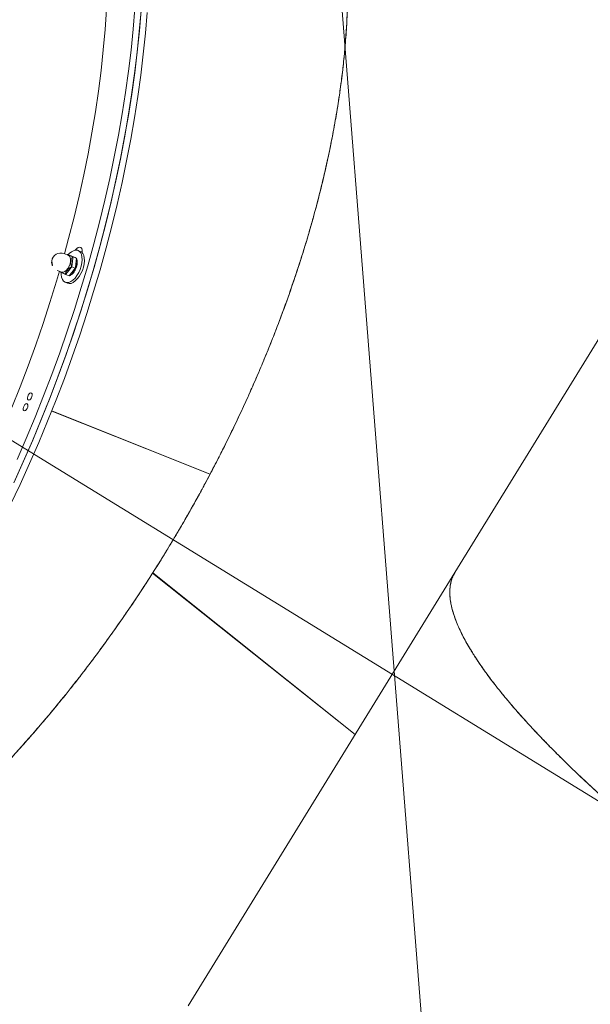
# Model space of a CAD drawing. Extents: x 5459245 to 5462690, y 5971016 to 5972523.
# Tile 51 of 198: x 5462442.627 to 5462442.923, y 5972214.261 to 5972214.771. Entities that reach past the tile are written whole.
import ezdxf

# ---------------------------------------------------------------- set-up
doc = ezdxf.new("R2010")
doc.units = 0
doc.layers.add('A_MAŁA ARCHITEKTURA', color=195, linetype='CONTINUOUS', lineweight=9)
doc.layers.add('ADT CCTV', color=102, linetype='CONTINUOUS')

# ---------------------------------------------------------------- blocks, each defined once
blk = doc.blocks.new('MEGA')
at = {"layer": 'A_MAŁA ARCHITEKTURA'}
for p, q in [((5462444.561155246, 5972220.614950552), (5462444.561155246, 5972216.379421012)), ((5462444.658154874, 5972218.860167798), (5462444.657732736, 5972218.862603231)), ((5462444.6485281, 5972218.861007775), (5462444.648950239, 5972218.858572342)), ((5462444.648796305, 5972218.859460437), (5462444.648676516, 5972218.859314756)), ((5462444.658384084, 5972218.860798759), (5462444.658395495, 5972218.860759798)), ((5462444.658395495, 5972218.860759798), (5462444.65872879, 5972218.858836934)), ((5462444.658697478, 5972218.857797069), (5462444.659030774, 5972218.855874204)), ((5462444.663132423, 5972218.856035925), (5462444.662915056, 5972218.857289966)), ((5462444.645436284, 5972218.854260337), (5462444.645653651, 5972218.853006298)), ((5462444.64899944, 5972218.856308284), (5462444.64933273, 5972218.854385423)), ((5462444.64933273, 5972218.854385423), (5462444.649353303, 5972218.854348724)), ((5462444.653999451, 5972218.855571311), (5462444.654332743, 5972218.853648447)), ((5462444.663317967, 5972218.85496546), (5462444.663132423, 5972218.856035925)), ((5462444.663597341, 5972218.855118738), (5462444.663282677, 5972218.855169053)), ((5462444.663282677, 5972218.855169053), (5462444.663597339, 5972218.855118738)), ((5462444.600057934, 5972218.738367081), (5462444.584990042, 5972218.825297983)), ((5462444.599945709, 5972218.739401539), (5462444.585055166, 5972218.825309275)), ((5462444.600124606, 5972218.738371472), (5462444.585055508, 5972218.825309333)), ((5462444.524640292, 5972218.603746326), (5462444.540872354, 5972218.736878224)), ((5462444.524706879, 5972218.603746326), (5462444.540939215, 5972218.736880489)), ((5462444.52470723, 5972218.603746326), (5462444.540939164, 5972218.736877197)), ((5462444.540750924, 5972218.735336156), (5462444.540668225, 5972218.735204)), ((5462444.540793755, 5972218.735687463), (5462444.54071109, 5972218.735555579)), ((5462444.540807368, 5972218.73579911), (5462444.54072467, 5972218.735666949)), ((5462444.599945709, 5972218.739401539), (5462444.600124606, 5972218.738371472)), ((5462444.623119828, 5972218.603746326), (5462444.359672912, 5972218.603746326)), ((5462444.894516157, 5972218.603746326), (5462444.623120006, 5972218.603746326))]:
    blk.add_line(p, q, dxfattribs=at)
at = {"layer": 'A_MAŁA ARCHITEKTURA', "flags": 128}
for points in [[(5462444.554200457, 5972218.827439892), (5462444.56598199, 5972218.829106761), (5462444.577747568, 5972218.830956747), (5462444.589487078, 5972218.832988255), (5462444.601190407, 5972218.835199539), (5462444.612847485, 5972218.837588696), (5462444.624448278, 5972218.84015367), (5462444.63598281, 5972218.842892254), (5462444.647441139, 5972218.845802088), (5462444.658813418, 5972218.84888067), (5462444.67008985, 5972218.852125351), (5462444.681260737, 5972218.855533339), (5462444.692316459, 5972218.8591017), (5462444.703247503, 5972218.86282736), (5462444.714044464, 5972218.866707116), (5462444.724698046, 5972218.870737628), (5462444.735199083, 5972218.874915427), (5462444.745538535, 5972218.879236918), (5462444.755707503, 5972218.883698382), (5462444.76569724, 5972218.888295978), (5462444.775499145, 5972218.893025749), (5462444.78510478, 5972218.897883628)], [(5462444.542992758, 5972218.822613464), (5462444.554780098, 5972218.824095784), (5462444.56656163, 5972218.82576265), (5462444.578327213, 5972218.827612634), (5462444.590066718, 5972218.829644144), (5462444.601770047, 5972218.831855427), (5462444.613427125, 5972218.834244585), (5462444.625027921, 5972218.836809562), (5462444.63656245, 5972218.839548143), (5462444.648020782, 5972218.842457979), (5462444.65939306, 5972218.845536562), (5462444.67066949, 5972218.848781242), (5462444.681840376, 5972218.852189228), (5462444.692896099, 5972218.855757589), (5462444.703827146, 5972218.85948325), (5462444.714624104, 5972218.863363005), (5462444.725277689, 5972218.867393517), (5462444.735778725, 5972218.871571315), (5462444.746118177, 5972218.875892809), (5462444.756287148, 5972218.880354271), (5462444.76627688, 5972218.884951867), (5462444.776078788, 5972218.889681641), (5462444.785684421, 5972218.894539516)], [(5462444.786023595, 5972218.89471525), (5462444.77642512, 5972218.889852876), (5462444.766630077, 5972218.885118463), (5462444.7566469, 5972218.880516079), (5462444.74648418, 5972218.876049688), (5462444.736150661, 5972218.871723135), (5462444.725655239, 5972218.867540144), (5462444.715006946, 5972218.863504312), (5462444.704214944, 5972218.859619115), (5462444.693288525, 5972218.855887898), (5462444.68223709, 5972218.852313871), (5462444.671070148, 5972218.848900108), (5462444.659797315, 5972218.845649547), (5462444.648428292, 5972218.842564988), (5462444.636972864, 5972218.839649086), (5462444.625440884, 5972218.836904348), (5462444.613842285, 5972218.834333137), (5462444.602187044, 5972218.831937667), (5462444.590485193, 5972218.829719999), (5462444.578746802, 5972218.827682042), (5462444.566981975, 5972218.825825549), (5462444.555200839, 5972218.824152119), (5462444.543413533, 5972218.822663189)], [(5462444.786603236, 5972218.891371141), (5462444.77700476, 5972218.886508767), (5462444.76720972, 5972218.881774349), (5462444.757226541, 5972218.877171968), (5462444.747063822, 5972218.872705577), (5462444.736730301, 5972218.868379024), (5462444.726234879, 5972218.864196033), (5462444.715586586, 5972218.860160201), (5462444.704794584, 5972218.856275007), (5462444.693868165, 5972218.852543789), (5462444.68281673, 5972218.848969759), (5462444.671649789, 5972218.845555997), (5462444.660376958, 5972218.842305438), (5462444.649007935, 5972218.839220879), (5462444.637552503, 5972218.836304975), (5462444.626020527, 5972218.833560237), (5462444.614421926, 5972218.830989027), (5462444.602766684, 5972218.828593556), (5462444.591064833, 5972218.826375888), (5462444.579326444, 5972218.82433793), (5462444.567561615, 5972218.822481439), (5462444.555780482, 5972218.820808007), (5462444.543993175, 5972218.819319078), (5462444.532209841, 5972218.818015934)], [(5462444.657774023, 5972218.862365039), (5462444.665626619, 5972218.864681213), (5462444.676484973, 5972218.86805301), (5462444.687223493, 5972218.87158623), (5462444.697832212, 5972218.875277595), (5462444.708301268, 5972218.879123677), (5462444.718620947, 5972218.883120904), (5462444.728781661, 5972218.887265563), (5462444.738773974, 5972218.891553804), (5462444.74858861, 5972218.895981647), (5462444.75821645, 5972218.900544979), (5462444.767648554, 5972218.905239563), (5462444.776876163, 5972218.910061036)], [(5462444.575674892, 5972218.843861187), (5462444.587121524, 5972218.845842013), (5462444.598531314, 5972218.848004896), (5462444.609893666, 5972218.850347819), (5462444.621198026, 5972218.85286861), (5462444.632433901, 5972218.855564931), (5462444.64359085, 5972218.858434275), (5462444.648733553, 5972218.859822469)], [(5462444.658415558, 5972218.860420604), (5462444.659148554, 5972218.860269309), (5462444.660502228, 5972218.85982227), (5462444.661596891, 5972218.859209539), (5462444.662387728, 5972218.858456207), (5462444.662842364, 5972218.857593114), (5462444.662942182, 5972218.856655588), (5462444.662683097, 5972218.855682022), (5462444.662075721, 5972218.854712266), (5462444.661144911, 5972218.853786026), (5462444.659928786, 5972218.85294122), (5462444.658477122, 5972218.852212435), (5462444.656849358, 5972218.85162951), (5462444.655112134, 5972218.851216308), (5462444.653336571, 5972218.850989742), (5462444.651595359, 5972218.850959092), (5462444.649959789, 5972218.851125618), (5462444.648496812, 5972218.85148249), (5462444.64726633, 5972218.852015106), (5462444.646318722, 5972218.852701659), (5462444.645692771, 5972218.853514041), (5462444.645414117, 5972218.854418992), (5462444.645494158, 5972218.855379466), (5462444.645929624, 5972218.856356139), (5462444.646702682, 5972218.857309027), (5462444.647781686, 5972218.858199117), (5462444.648666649, 5972218.858748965)], [(5462444.648950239, 5972218.858572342), (5462444.648982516, 5972218.858432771), (5462444.649361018, 5972218.857804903), (5462444.650079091, 5972218.857303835), (5462444.651078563, 5972218.85697016), (5462444.652278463, 5972218.856830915), (5462444.653581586, 5972218.856897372), (5462444.654882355, 5972218.857164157), (5462444.656075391, 5972218.857609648), (5462444.657064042, 5972218.858197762), (5462444.657768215, 5972218.858880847), (5462444.658130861, 5972218.859603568), (5462444.658154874, 5972218.860167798)], [(5462444.663052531, 5972218.854838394), (5462444.663272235, 5972218.854942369), (5462444.664160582, 5972218.855512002), (5462444.66474079, 5972218.856167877), (5462444.66495607, 5972218.85684579), (5462444.664785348, 5972218.857479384), (5462444.664245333, 5972218.85800664), (5462444.663388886, 5972218.858375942), (5462444.662312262, 5972218.858550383)], [(5462444.663132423, 5972218.856035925), (5462444.663159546, 5972218.855401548), (5462444.662900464, 5972218.85442798), (5462444.662293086, 5972218.853458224), (5462444.661362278, 5972218.852531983), (5462444.66014615, 5972218.85168718), (5462444.658694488, 5972218.850958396), (5462444.657066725, 5972218.850375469), (5462444.655329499, 5972218.849962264), (5462444.653553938, 5972218.849735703), (5462444.651812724, 5972218.849705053), (5462444.650177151, 5972218.849871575), (5462444.648714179, 5972218.850228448), (5462444.647483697, 5972218.850761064), (5462444.646536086, 5972218.851447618), (5462444.645910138, 5972218.85226), (5462444.645653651, 5972218.853006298)], [(5462444.663132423, 5972218.856035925), (5462444.663159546, 5972218.855401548), (5462444.662900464, 5972218.85442798), (5462444.662293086, 5972218.853458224), (5462444.661362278, 5972218.852531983), (5462444.66014615, 5972218.85168718), (5462444.658694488, 5972218.850958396), (5462444.657066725, 5972218.850375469), (5462444.655329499, 5972218.849962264), (5462444.653553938, 5972218.849735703), (5462444.651812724, 5972218.849705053), (5462444.650177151, 5972218.849871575), (5462444.648714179, 5972218.850228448), (5462444.647483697, 5972218.850761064), (5462444.646536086, 5972218.851447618), (5462444.645910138, 5972218.85226), (5462444.645653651, 5972218.853006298)], [(5462444.577673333, 5972218.837350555), (5462444.578030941, 5972218.837030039), (5462444.578622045, 5972218.836839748), (5462444.579356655, 5972218.836808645), (5462444.580122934, 5972218.836941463), (5462444.580804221, 5972218.837217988), (5462444.581296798, 5972218.837596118), (5462444.581525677, 5972218.838018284), (5462444.581456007, 5972218.838420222), (5462444.581098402, 5972218.838740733), (5462444.580507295, 5972218.838931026), (5462444.579772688, 5972218.838962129), (5462444.579006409, 5972218.838829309), (5462444.578325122, 5972218.838552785), (5462444.577832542, 5972218.838174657), (5462444.577603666, 5972218.837752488), (5462444.577673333, 5972218.837350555)], [(5462444.583565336, 5972218.838370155), (5462444.583922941, 5972218.838049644), (5462444.584514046, 5972218.837859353), (5462444.585248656, 5972218.837828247), (5462444.586014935, 5972218.837961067), (5462444.586696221, 5972218.838237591), (5462444.587188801, 5972218.838615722), (5462444.587417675, 5972218.839037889), (5462444.587348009, 5972218.839439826), (5462444.5869904, 5972218.839760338), (5462444.586399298, 5972218.839950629), (5462444.585664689, 5972218.839981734), (5462444.584898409, 5972218.839848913), (5462444.58421712, 5972218.839572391), (5462444.583724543, 5972218.83919426), (5462444.583495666, 5972218.838772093), (5462444.583565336, 5972218.838370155)]]:
    blk.add_lwpolyline(points, dxfattribs=at)
at = {"layer": 'A_MAŁA ARCHITEKTURA'}
for radius, start, end in [(0.00467094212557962, 115.3499041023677, 189.833479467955), (0.00467094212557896, 9.833479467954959, 115.3499041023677)]:
    blk.add_arc((5462444.65313042, 5972218.861805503), radius, start, end, dxfattribs=at)
for points, knots in [([(5462444.600124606, 5972218.738371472), (5462444.60438219, 5972218.738673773), (5462444.612571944, 5972218.739255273), (5462444.624312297, 5972218.740346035), (5462444.635724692, 5972218.741573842), (5462444.647274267, 5972218.743007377), (5462444.659073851, 5972218.744677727), (5462444.671031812, 5972218.746582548), (5462444.681681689, 5972218.748473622), (5462444.691181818, 5972218.750314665), (5462444.69923522, 5972218.751981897), (5462444.707080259, 5972218.75370956), (5462444.714716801, 5972218.755491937), (5462444.722145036, 5972218.757323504), (5462444.729365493, 5972218.759198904), (5462444.736379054, 5972218.761112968), (5462444.745302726, 5972218.763666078), (5462444.756008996, 5972218.766938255), (5462444.768328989, 5972218.771027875), (5462444.780142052, 5972218.775268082), (5462444.79144829, 5972218.77964035), (5462444.802463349, 5972218.784215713), (5462444.81309473, 5972218.788957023), (5462444.823360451, 5972218.793867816), (5462444.83309042, 5972218.798848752), (5462444.84238534, 5972218.803935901), (5462444.851245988, 5972218.809117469), (5462444.861673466, 5972218.81563094), (5462444.873319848, 5972218.82358932), (5462444.885729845, 5972218.833107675), (5462444.897057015, 5972218.842894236), (5462444.907362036, 5972218.852992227), (5462444.916616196, 5972218.863390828), (5462444.924742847, 5972218.87400667), (5462444.931742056, 5972218.884823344), (5462444.937595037, 5972218.895823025), (5462444.942279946, 5972218.906986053), (5462444.9457606, 5972218.918219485), (5462444.948047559, 5972218.929515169), (5462444.949102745, 5972218.940849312), (5462444.94903182, 5972218.952152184), (5462444.947962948, 5972218.959629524), (5462444.947431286, 5972218.963348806)], [0, 0, 0, 0, 0.02139725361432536, 0.04115908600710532, 0.05928546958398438, 0.0792789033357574, 0.1000592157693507, 0.1198732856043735, 0.141167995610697, 0.1556783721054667, 0.1699332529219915, 0.1839326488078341, 0.1976765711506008, 0.2111650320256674, 0.2243980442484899, 0.2373756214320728, 0.2500977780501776, 0.2744275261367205, 0.2983037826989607, 0.3217266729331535, 0.3446963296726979, 0.3672128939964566, 0.3906126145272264, 0.4130707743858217, 0.4352577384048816, 0.4571736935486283, 0.4788188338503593, 0.5001933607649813, 0.5365127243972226, 0.5723564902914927, 0.6077258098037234, 0.6433164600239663, 0.6792622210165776, 0.7149141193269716, 0.7502736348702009, 0.786185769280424, 0.8219481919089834, 0.8575625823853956, 0.8931886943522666, 0.9289247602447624, 0.9646466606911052, 1, 1, 1, 1]), ([(5462444.188061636, 5972218.895424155), (5462444.188267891, 5972218.894761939), (5462444.189486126, 5972218.89085059), (5462444.192616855, 5972218.883783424), (5462444.197469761, 5972218.874303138), (5462444.203280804, 5972218.865002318), (5462444.209936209, 5972218.85588092), (5462444.217502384, 5972218.846903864), (5462444.225592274, 5972218.838488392), (5462444.234082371, 5972218.830617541), (5462444.242861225, 5972218.823269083), (5462444.252348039, 5972218.8160753), (5462444.262447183, 5972218.809121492), (5462444.271852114, 5972218.803224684), (5462444.280312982, 5972218.798304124), (5462444.287745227, 5972218.794229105), (5462444.295475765, 5972218.790234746), (5462444.303504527, 5972218.786327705), (5462444.311830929, 5972218.782514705), (5462444.320974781, 5972218.778578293), (5462444.33102003, 5972218.774541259), (5462444.342053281, 5972218.770435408), (5462444.353578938, 5972218.766477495), (5462444.365596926, 5972218.762684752), (5462444.377794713, 5972218.759164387), (5462444.388704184, 5972218.756291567), (5462444.398195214, 5972218.753978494), (5462444.406497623, 5972218.752082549), (5462444.415054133, 5972218.750259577), (5462444.423864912, 5972218.748517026), (5462444.43292955, 5972218.746862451), (5462444.442247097, 5972218.745303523), (5462444.45288945, 5972218.743684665), (5462444.465027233, 5972218.74205332), (5462444.478163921, 5972218.740556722), (5462444.491216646, 5972218.739323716), (5462444.504324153, 5972218.738325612), (5462444.518317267, 5972218.737527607), (5462444.530055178, 5972218.737098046), (5462444.538608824, 5972218.736910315), (5462444.543522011, 5972218.736837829), (5462444.548061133, 5972218.736797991), (5462444.552954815, 5972218.736785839), (5462444.558483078, 5972218.73681167), (5462444.564641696, 5972218.736889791), (5462444.571942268, 5972218.73704703), (5462444.579786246, 5972218.737300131), (5462444.587576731, 5972218.737642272), (5462444.594206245, 5972218.737995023), (5462444.598235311, 5972218.738251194), (5462444.600057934, 5972218.738367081)], [0, 0, 0, 0, 0.006756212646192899, 0.03990528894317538, 0.07315297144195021, 0.1059347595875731, 0.1389285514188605, 0.1721354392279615, 0.2055564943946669, 0.2347236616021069, 0.264174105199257, 0.2939084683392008, 0.3239273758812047, 0.353398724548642, 0.3724341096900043, 0.3916533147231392, 0.4110564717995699, 0.4306437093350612, 0.4504151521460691, 0.47037092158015, 0.4941281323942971, 0.5183251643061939, 0.5429621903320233, 0.5680393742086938, 0.5935568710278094, 0.6176132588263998, 0.6334642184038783, 0.6496301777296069, 0.6661111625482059, 0.6829071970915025, 0.7000183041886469, 0.7174445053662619, 0.7351858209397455, 0.7592138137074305, 0.7843218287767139, 0.806867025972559, 0.8298669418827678, 0.8548087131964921, 0.8816923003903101, 0.8923361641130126, 0.9002309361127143, 0.9077583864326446, 0.9164024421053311, 0.926163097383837, 0.9370403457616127, 0.9490141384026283, 0.964820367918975, 0.9785867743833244, 0.9903133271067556, 1, 1, 1, 1]), ([(5462444.648670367, 5972218.859319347), (5462444.648668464, 5972218.859323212), (5462444.648649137, 5972218.859362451), (5462444.648682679, 5972218.858903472), (5462444.648754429, 5972218.858172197), (5462444.6488742, 5972218.857201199), (5462444.648948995, 5972218.856652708), (5462444.648991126, 5972218.856365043), (5462444.64899944, 5972218.856308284)], [0, 0, 0, 0, 0.022859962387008, 0.2321821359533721, 0.6611058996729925, 0.8359964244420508, 0.9676409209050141, 1, 1, 1, 1]), ([(5462444.653999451, 5972218.855571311), (5462444.653999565, 5972218.855571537), (5462444.654092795, 5972218.855756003), (5462444.654416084, 5972218.856212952), (5462444.655179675, 5972218.856862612), (5462444.656385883, 5972218.857536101), (5462444.657620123, 5972218.857989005), (5462444.658448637, 5972218.857923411), (5462444.658675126, 5972218.857808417), (5462444.658697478, 5972218.857797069)], [0, 0, 0, 0, 0.0001261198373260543, 0.1030767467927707, 0.271582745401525, 0.500685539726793, 0.8337081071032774, 0.9835869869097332, 1, 1, 1, 1]), ([(5462444.658376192, 5972218.860801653), (5462444.658340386, 5972218.860839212), (5462444.658234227, 5972218.860950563), (5462444.658093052, 5972218.861018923), (5462444.657999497, 5972218.861064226)], [0, 0, 0, 0, 0.3373035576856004, 1, 1, 1, 1]), ([(5462444.658697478, 5972218.857797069), (5462444.658663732, 5972218.858033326), (5462444.658578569, 5972218.858629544), (5462444.658454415, 5972218.859649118), (5462444.658377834, 5972218.860408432), (5462444.65835165, 5972218.860825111), (5462444.658369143, 5972218.860805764), (5462444.658374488, 5972218.860799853)], [0, 0, 0, 0, 0.1337143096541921, 0.3374406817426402, 0.7548980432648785, 0.9251132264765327, 0.9999999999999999, 0.9999999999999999, 0.9999999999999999, 0.9999999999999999]), ([(5462444.65872879, 5972218.858836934), (5462444.658762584, 5972218.858600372), (5462444.658847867, 5972218.858003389), (5462444.658970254, 5972218.856995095), (5462444.659058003, 5972218.856164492), (5462444.659063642, 5972218.85590715), (5462444.659065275, 5972218.855832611)], [0, 0, 0, 0, 0.1445383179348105, 0.3647560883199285, 0.8160061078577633, 1, 1, 1, 1]), ([(5462444.906431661, 5972218.852400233), (5462444.904137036, 5972218.850024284), (5462444.898575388, 5972218.844265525), (5462444.888491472, 5972218.835411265), (5462444.876359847, 5972218.825812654), (5462444.863256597, 5972218.81662316), (5462444.849267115, 5972218.807833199), (5462444.834368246, 5972218.799433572), (5462444.821193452, 5972218.79277466), (5462444.810392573, 5972218.787744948), (5462444.802350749, 5972218.784192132), (5462444.79416615, 5972218.780761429), (5462444.78569967, 5972218.777399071), (5462444.776950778, 5972218.774112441), (5462444.767919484, 5972218.770909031), (5462444.758751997, 5972218.767845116), (5462444.747990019, 5972218.764459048), (5462444.73543043, 5972218.760798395), (5462444.720703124, 5972218.756907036), (5462444.705176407, 5972218.753225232), (5462444.691543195, 5972218.750360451), (5462444.68016701, 5972218.748202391), (5462444.671226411, 5972218.74663079), (5462444.662086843, 5972218.745150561), (5462444.652952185, 5972218.743799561), (5462444.643945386, 5972218.742589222), (5462444.635022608, 5972218.741504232), (5462444.625784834, 5972218.740500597), (5462444.616813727, 5972218.73964682), (5462444.609358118, 5972218.739029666), (5462444.603463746, 5972218.738593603), (5462444.598413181, 5972218.738254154), (5462444.592994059, 5972218.737929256), (5462444.587206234, 5972218.737627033), (5462444.58085251, 5972218.737347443), (5462444.573977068, 5972218.737107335), (5462444.566773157, 5972218.736927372), (5462444.55989286, 5972218.736823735), (5462444.553746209, 5972218.736786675), (5462444.54859387, 5972218.736795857), (5462444.544435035, 5972218.736828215), (5462444.541994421, 5972218.736862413), (5462444.540939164, 5972218.736877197)], [0, 0, 0, 0, 0.03362002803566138, 0.08148728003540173, 0.1299928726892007, 0.1788088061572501, 0.2260938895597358, 0.2743026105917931, 0.3234361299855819, 0.3471208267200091, 0.3699361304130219, 0.3930769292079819, 0.4165433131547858, 0.4403353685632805, 0.4644531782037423, 0.488896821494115, 0.5125192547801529, 0.5478432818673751, 0.5844322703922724, 0.6222863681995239, 0.6614057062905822, 0.6824378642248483, 0.703122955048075, 0.7244620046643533, 0.7464550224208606, 0.7666941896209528, 0.7867918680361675, 0.8079069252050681, 0.8300393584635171, 0.8480660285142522, 0.8586748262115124, 0.8701032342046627, 0.8823512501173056, 0.8954188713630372, 0.9093060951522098, 0.9253492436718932, 0.9419145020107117, 0.9580024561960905, 0.9718550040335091, 0.9834721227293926, 0.9928537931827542, 1, 1, 1, 1]), ([(5462444.64899944, 5972218.856308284), (5462444.649146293, 5972218.856418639), (5462444.649516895, 5972218.856697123), (5462444.650708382, 5972218.856794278), (5462444.652023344, 5972218.856610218), (5462444.653218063, 5972218.856153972), (5462444.653743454, 5972218.855818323), (5462444.653957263, 5972218.855612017), (5462444.653999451, 5972218.855571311)], [0, 0, 0, 0, 0.1232693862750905, 0.3110819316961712, 0.6959301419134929, 0.8528491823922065, 0.9709660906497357, 1, 1, 1, 1]), ([(5462444.649342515, 5972218.854338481), (5462444.649354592, 5972218.854325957), (5462444.649591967, 5972218.854079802), (5462444.650136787, 5972218.853788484), (5462444.650713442, 5972218.853601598), (5462444.650968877, 5972218.853518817)], [0, 0, 0, 0, 0.02899278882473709, 0.5698846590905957, 1, 1, 1, 1]), ([(5462444.654332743, 5972218.853648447), (5462444.65418589, 5972218.853538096), (5462444.653815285, 5972218.85325961), (5462444.652623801, 5972218.853162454), (5462444.65130884, 5972218.853346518), (5462444.650114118, 5972218.853802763), (5462444.649588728, 5972218.854138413), (5462444.649374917, 5972218.854344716), (5462444.64933273, 5972218.854385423)], [0, 0, 0, 0, 0.1232693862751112, 0.3110819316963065, 0.6959301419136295, 0.8528491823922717, 0.9709660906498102, 1, 1, 1, 1]), ([(5462444.650968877, 5972218.853518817), (5462444.651063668, 5972218.853483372), (5462444.651530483, 5972218.85330882), (5462444.652494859, 5972218.853211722), (5462444.653555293, 5972218.853185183), (5462444.654176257, 5972218.853297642), (5462444.654351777, 5972218.853329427)], [0, 0, 0, 0, 0.09562735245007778, 0.4709287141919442, 0.8504541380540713, 1, 1, 1, 1]), ([(5462444.654351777, 5972218.853329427), (5462444.654620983, 5972218.853366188), (5462444.655339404, 5972218.853464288), (5462444.656448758, 5972218.853851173), (5462444.657394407, 5972218.854275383), (5462444.657816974, 5972218.854630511), (5462444.657924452, 5972218.854720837)], [0, 0, 0, 0, 0.2017597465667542, 0.5384329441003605, 0.8825982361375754, 1, 1, 1, 1]), ([(5462444.659030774, 5972218.855874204), (5462444.659030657, 5972218.855873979), (5462444.658937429, 5972218.855689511), (5462444.65861414, 5972218.855232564), (5462444.65785055, 5972218.854582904), (5462444.656644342, 5972218.853909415), (5462444.655410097, 5972218.853456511), (5462444.654581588, 5972218.853522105), (5462444.654355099, 5972218.853637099), (5462444.654332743, 5972218.853648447)], [0, 0, 0, 0, 0.0001261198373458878, 0.1030767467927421, 0.2715827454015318, 0.5006855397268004, 0.8337081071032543, 0.9835869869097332, 1, 1, 1, 1]), ([(5462444.657924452, 5972218.854720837), (5462444.658167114, 5972218.854891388), (5462444.658617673, 5972218.855208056), (5462444.658912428, 5972218.855640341), (5462444.659048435, 5972218.855839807)], [0, 0, 0, 0, 0.5385750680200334, 0.9999999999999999, 0.9999999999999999, 0.9999999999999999, 0.9999999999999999]), ([(5462444.659056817, 5972218.855833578), (5462444.659053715, 5972218.85582227), (5462444.659049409, 5972218.855806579), (5462444.659034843, 5972218.855859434), (5462444.659030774, 5972218.855874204)], [0, 0, 0, 0, 0.7205367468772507, 1, 1, 1, 1]), ([(5462444.540872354, 5972218.736878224), (5462444.536486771, 5972218.736968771), (5462444.527996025, 5972218.737144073), (5462444.515727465, 5972218.73767361), (5462444.504341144, 5972218.738339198), (5462444.494796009, 5972218.739048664), (5462444.486542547, 5972218.7397644), (5462444.479350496, 5972218.740463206), (5462444.472054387, 5972218.741251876), (5462444.464966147, 5972218.74209449), (5462444.456785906, 5972218.743153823), (5462444.447436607, 5972218.744490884), (5462444.436993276, 5972218.746159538), (5462444.426687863, 5972218.747981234), (5462444.416388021, 5972218.749978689), (5462444.406080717, 5972218.752164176), (5462444.392726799, 5972218.755247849), (5462444.376922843, 5972218.759341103), (5462444.358643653, 5972218.764771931), (5462444.340936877, 5972218.770758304), (5462444.323812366, 5972218.777321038), (5462444.307565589, 5972218.784339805), (5462444.292085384, 5972218.791843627), (5462444.277422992, 5972218.799846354), (5462444.263664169, 5972218.808220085), (5462444.255367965, 5972218.814083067), (5462444.251276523, 5972218.816974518)], [0, 0, 0, 0, 0.03848450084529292, 0.07450831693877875, 0.1080714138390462, 0.1391737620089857, 0.1593087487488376, 0.1817135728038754, 0.2035967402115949, 0.2249582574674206, 0.2457981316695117, 0.2779287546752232, 0.3104907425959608, 0.3422242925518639, 0.3740452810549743, 0.4076058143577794, 0.4405962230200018, 0.5032204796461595, 0.5636827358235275, 0.6267694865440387, 0.6899738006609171, 0.751738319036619, 0.8134160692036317, 0.8768355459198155, 0.939258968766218, 1, 1, 1, 1]), ([(5462444.543774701, 5972218.223113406), (5462444.543775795, 5972218.224764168), (5462444.543777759, 5972218.227730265), (5462444.543796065, 5972218.232113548), (5462444.543821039, 5972218.236303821), (5462444.543857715, 5972218.240634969), (5462444.543905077, 5972218.245005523), (5462444.544034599, 5972218.254784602), (5462444.544325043, 5972218.269212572), (5462444.544912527, 5972218.288161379), (5462444.545632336, 5972218.305555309), (5462444.546483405, 5972218.322126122), (5462444.547446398, 5972218.337912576), (5462444.548555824, 5972218.353552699), (5462444.54980798, 5972218.368972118), (5462444.551202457, 5972218.384158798), (5462444.552739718, 5972218.39909964), (5462444.554425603, 5972218.413817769), (5462444.556245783, 5972218.428164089), (5462444.557963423, 5972218.440448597), (5462444.559525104, 5972218.45079223), (5462444.560906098, 5972218.459411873), (5462444.562349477, 5972218.467905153), (5462444.563855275, 5972218.476260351), (5462444.565423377, 5972218.484465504), (5462444.567159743, 5972218.493032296), (5462444.569081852, 5972218.501920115), (5462444.571208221, 5972218.511072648), (5462444.573435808, 5972218.519982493), (5462444.575764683, 5972218.528620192), (5462444.578144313, 5972218.536783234), (5462444.580799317, 5972218.545202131), (5462444.583765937, 5972218.553786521), (5462444.586280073, 5972218.560299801), (5462444.588033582, 5972218.564515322), (5462444.58896087, 5972218.566672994), (5462444.589901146, 5972218.56878867), (5462444.590854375, 5972218.570860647), (5462444.59182051, 5972218.572887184), (5462444.593077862, 5972218.575429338), (5462444.594650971, 5972218.578441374), (5462444.596566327, 5972218.581841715), (5462444.598562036, 5972218.585102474), (5462444.60063846, 5972218.588197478), (5462444.602795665, 5972218.591099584), (5462444.605033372, 5972218.593780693), (5462444.607226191, 5972218.596080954), (5462444.609078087, 5972218.597765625), (5462444.61057595, 5972218.598974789), (5462444.611835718, 5972218.599893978), (5462444.613144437, 5972218.600744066), (5462444.61443392, 5972218.601475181), (5462444.615610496, 5972218.602049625), (5462444.616775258, 5972218.602540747), (5462444.618046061, 5972218.602988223), (5462444.61956613, 5972218.603388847), (5462444.621279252, 5972218.603685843), (5462444.62248578, 5972218.603725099), (5462444.62311983, 5972218.603745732)], [0, 0, 0, 0, 0.008272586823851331, 0.01486424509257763, 0.02196982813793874, 0.02928030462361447, 0.03658686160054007, 0.04390167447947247, 0.07838637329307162, 0.1091879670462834, 0.1398769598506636, 0.1672285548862, 0.1947023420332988, 0.2222985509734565, 0.2500174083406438, 0.2776333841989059, 0.3054719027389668, 0.3335331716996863, 0.3618173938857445, 0.3896675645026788, 0.4076972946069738, 0.4258730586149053, 0.4441949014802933, 0.4626628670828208, 0.4812769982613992, 0.5000373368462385, 0.5226098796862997, 0.5455324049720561, 0.5688049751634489, 0.5924276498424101, 0.6164004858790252, 0.6392362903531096, 0.6690643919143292, 0.699825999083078, 0.7080376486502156, 0.7163133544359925, 0.7246531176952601, 0.733056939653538, 0.741524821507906, 0.7500567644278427, 0.7659308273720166, 0.7823348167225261, 0.7992687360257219, 0.8167325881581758, 0.8347263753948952, 0.8532500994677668, 0.8723037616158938, 0.8888109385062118, 0.8986752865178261, 0.9089123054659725, 0.9195219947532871, 0.9305043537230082, 0.9402063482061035, 0.9480255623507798, 0.9586893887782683, 0.9709202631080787, 0.9847181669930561, 1, 1, 1, 1]), ([(5462444.543884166, 5972218.243037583), (5462444.543903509, 5972218.244666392), (5462444.543938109, 5972218.247580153), (5462444.544000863, 5972218.251875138), (5462444.544070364, 5972218.255972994), (5462444.544152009, 5972218.260214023), (5462444.544244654, 5972218.264497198), (5462444.544474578, 5972218.27406919), (5462444.54490994, 5972218.288166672), (5462444.54568019, 5972218.30663329), (5462444.54656142, 5972218.323540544), (5462444.54756071, 5972218.339612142), (5462444.548659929, 5972218.354897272), (5462444.549899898, 5972218.370020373), (5462444.551275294, 5972218.384894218), (5462444.552785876, 5972218.399508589), (5462444.554431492, 5972218.413852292), (5462444.556219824, 5972218.427962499), (5462444.558134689, 5972218.441687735), (5462444.559928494, 5972218.453410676), (5462444.561550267, 5972218.463257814), (5462444.56297895, 5972218.4714514), (5462444.564467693, 5972218.479516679), (5462444.566016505, 5972218.487442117), (5462444.567625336, 5972218.495215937), (5462444.569400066, 5972218.503309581), (5462444.571357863, 5972218.511683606), (5462444.573516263, 5972218.520283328), (5462444.575772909, 5972218.528641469), (5462444.578127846, 5972218.536728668), (5462444.580526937, 5972218.544343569), (5462444.583194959, 5972218.552161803), (5462444.586168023, 5972218.560097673), (5462444.588681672, 5972218.566088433), (5462444.590434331, 5972218.56995499), (5462444.591361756, 5972218.571932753), (5462444.59230207, 5972218.573869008), (5462444.593255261, 5972218.575762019), (5462444.594221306, 5972218.577610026), (5462444.595772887, 5972218.58046512), (5462444.597973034, 5972218.58421475), (5462444.600890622, 5972218.588603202), (5462444.603415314, 5972218.591881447), (5462444.605488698, 5972218.594254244), (5462444.607059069, 5972218.595892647), (5462444.608643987, 5972218.597383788), (5462444.610154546, 5972218.598651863), (5462444.611801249, 5972218.599882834), (5462444.613652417, 5972218.601072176), (5462444.6152073, 5972218.601868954), (5462444.616238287, 5972218.602313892), (5462444.616693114, 5972218.602497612), (5462444.617135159, 5972218.6026638), (5462444.617470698, 5972218.60278104), (5462444.617708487, 5972218.602860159), (5462444.617876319, 5972218.602914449), (5462444.618076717, 5972218.602977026), (5462444.618481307, 5972218.603098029), (5462444.619156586, 5972218.603279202), (5462444.620169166, 5972218.60349585), (5462444.621078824, 5972218.60362814), (5462444.621816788, 5972218.603697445), (5462444.622314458, 5972218.603728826), (5462444.622751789, 5972218.603745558), (5462444.623023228, 5972218.603744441), (5462444.623120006, 5972218.603744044)], [0, 0, 0, 0, 0.008457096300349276, 0.01512880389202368, 0.02232134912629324, 0.02977008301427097, 0.03720812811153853, 0.04464478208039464, 0.07972135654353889, 0.1110500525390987, 0.1422497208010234, 0.1700460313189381, 0.1979856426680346, 0.2260687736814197, 0.2542956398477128, 0.282349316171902, 0.3106494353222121, 0.3391961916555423, 0.3679897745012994, 0.396310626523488, 0.4146280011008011, 0.4331038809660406, 0.45173830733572, 0.4705313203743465, 0.4894829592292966, 0.5085932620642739, 0.5315043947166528, 0.5547933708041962, 0.5784602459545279, 0.6025050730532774, 0.6269279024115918, 0.6501167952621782, 0.6803868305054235, 0.7116720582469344, 0.7200343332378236, 0.7284662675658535, 0.736967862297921, 0.7455391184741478, 0.7541800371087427, 0.7628906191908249, 0.7869609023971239, 0.8123590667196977, 0.8390851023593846, 0.8521458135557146, 0.8655016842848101, 0.8791527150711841, 0.892414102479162, 0.9037335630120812, 0.92070065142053, 0.9389744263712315, 0.9427175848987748, 0.9465111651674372, 0.9503551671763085, 0.9537730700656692, 0.9548999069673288, 0.9562976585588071, 0.9579663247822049, 0.9599059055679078, 0.966402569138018, 0.9748257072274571, 0.9851753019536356, 0.9890939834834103, 0.9932311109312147, 0.9975866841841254, 0.9999999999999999, 0.9999999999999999, 0.9999999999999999, 0.9999999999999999])]:
    blk.add_open_spline(points, degree=3, knots=knots, dxfattribs=at)
blk = doc.blocks.new('A770198')
at = {"layer": 'ADT CCTV', "color": 140, "lineweight": 9}
blk.add_line((0.6707827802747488, 12.73364538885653), (22.30502600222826, 12.72128917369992), dxfattribs=at)
blk.add_arc((29.99999999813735, 19.04213309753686), 29.99999999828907, 140.6005380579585, 219.4005380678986, dxfattribs=at)
blk = doc.blocks.new('G$CFAE608CC')
at = {"layer": 'ADT CCTV', "rotation": 90}
blk.add_blockref('A770198', (38.08383079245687, 0), dxfattribs=at)

msp = doc.modelspace()

# ---------------------------------------------------------------- block references
at = {"layer": 'A_MAŁA ARCHITEKTURA', "color": 6, "rotation": 58.39971502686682}
msp.add_blockref('MEGA', (7686859.594493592, -1809666.166885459), dxfattribs=at)
at = {"layer": 'ADT CCTV', "rotation": 184.5356804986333}
msp.add_blockref('G$CFAE608CC', (5462467.50940801, 5972223.830454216), dxfattribs=at)

doc.saveas('drawing.dxf')
